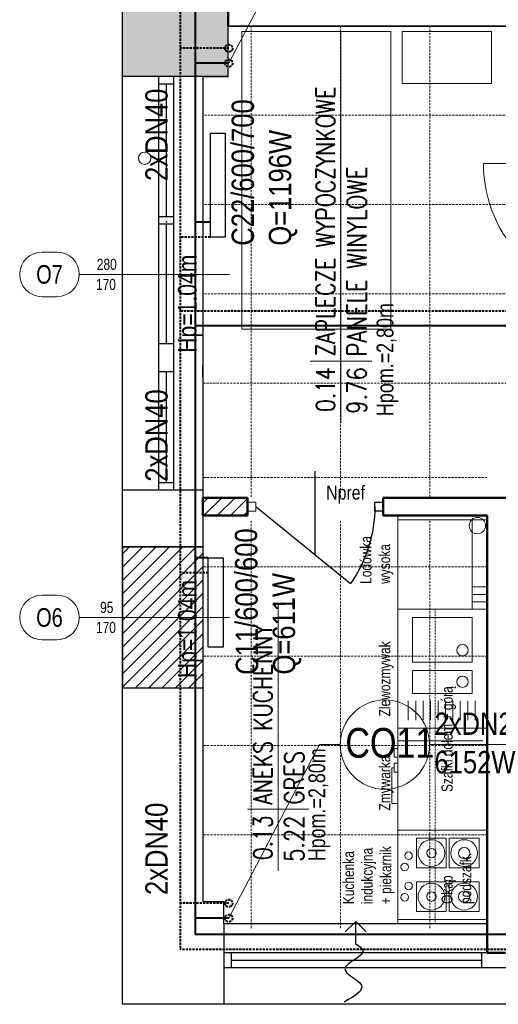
# Model space of a CAD drawing. Header units: millimetres. Extents: x -523 to 1404227, y -783705 to 1038705.
# Tile 77 of 256: x 353068 to 356283, y 118287 to 124905. Entities that reach past the tile are written whole.
import ezdxf
from ezdxf.enums import TextEntityAlignment as Align

# ---------------------------------------------------------------- set-up
doc = ezdxf.new("R2010")
doc.units = ezdxf.units.MM
for name, pattern in [('0.5_0.5', [1, 0.5, -0.5]), ('DASHED', [0.75, 0.5, -0.25]), ('DASHEDX2', [1.5, 1, -0.5])]:
    doc.linetypes.add(name, pattern=pattern)
for name, color, linetype, lineweight in [('BA_KS_ist.', 34, 'Continuous', 13), ('BA_met', 7, 'Continuous', 18), ('BA_sym', 7, 'Continuous', 18), ('BA_txc', 1, 'Continuous', 18), ('BA_txs', 2, 'Continuous', 18), ('mm_CO_opisy', 5, 'Continuous', 9), ('mm_CO_rury', 84, 'Continuous', 40), ('mm_grzejniki', 30, 'Continuous', 30), ('mm_Wentylacja', 5, 'Continuous', 50), ('PG_PRZERYWANE_ŚREDNIE', 1, 'DASHEDX2', 18), ('PG_WIDOKOWE_CIENKIE', 7, 'Continuous', 18), ('PG_WYPOSAŻENIE', 1, 'Continuous', 18), ('PG_ŚCIANY_DZIAŁOWE', 3, 'Continuous', 18), ('Przekrojowa', 60, 'Continuous', 18), ('Wyposażenie', 134, 'Continuous', 18), ('WYPOSAŻENIE GARAŻU', 253, 'Continuous', 5)]:
    doc.layers.add(name, color=color, linetype=linetype, lineweight=lineweight)
doc.styles.add('BIKTC', font='bikromsw.shx', dxfattribs={"width": 0.8})
doc.styles.add('BIKTS', font='bikromsw.shx', dxfattribs={"width": 0.85})
doc.styles.add('ROMANS', font='romans', dxfattribs={"width": 0.7})
doc.styles.get("Standard").update_dxf_attribs({"font": 'arial.ttf'})

# ---------------------------------------------------------------- blocks, each defined once
blk = doc.blocks.new('jamb')
blk.add_lwpolyline([(-0.5, -0.5), (-0.5, 0.5), (0.5, 0.5), (0.5, -0.5)], close=True)
blk = doc.blocks.new('A$C6b6b2cc1')
at = {"color": 5, "lineweight": 20}
for p, q in [((17.9, 91), (29.9, 91)), ((17.9, 0), (29.9, 0))]:
    blk.add_line(p, q, dxfattribs=at)
for p, q in [((20.9, 85.5), (20.9, 91)), ((20.9, 91), (26.9, 91)), ((26.9, 91), (26.9, 85.5)), ((26.9, 85.5), (20.9, 85.5))]:
    blk.add_line(p, q)
at = {"color": 0, "extrusion": (0, 0, -1)}
blk.add_line((23.9, 5.5), (75.47, 69.26), dxfattribs=at)
at = {"extrusion": (0, 0, -1)}
blk.add_line((56.49, 45.5), (0, 45.5), dxfattribs=at)
at = {"color": 0, "extrusion": (0, 0, -1)}
blk.add_arc((-23.9, -4.5), 90, 90, 124.95948, dxfattribs=at)
at = {"layer": 'WYPOSAŻENIE GARAŻU', "color": 240, "xscale": 5.5, "yscale": 5.999999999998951, "zscale": 5.5, "rotation": 90}
blk.add_blockref('jamb', (23.9, 2.75), dxfattribs=at)
blk = doc.blocks.new('dr1h901')
at = {"color": 0}
blk.add_line((-0.5, 0), (-0.5, 1), dxfattribs=at)
blk.add_line((0, 0.3622), (0, -0.2655))
blk.add_arc((-0.5, 0), 1, 0, 90, dxfattribs=at)
blk = doc.blocks.new('A$Cb1b4349b')
at = {"layer": 'WYPOSAŻENIE GARAŻU', "color": 240, "xscale": 5.5, "yscale": 5.999999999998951, "zscale": 5.5, "rotation": 90}
for p in [(23.9, 98.25), (23.9, 2.75)]:
    blk.add_blockref('jamb', p, dxfattribs=at)
at = {"layer": 'WYPOSAŻENIE GARAŻU', "color": 1, "xscale": -90, "yscale": 90, "zscale": -90, "rotation": 270}
blk.add_blockref('dr1h901', (23.9, 50.5), dxfattribs=at)
blk = doc.blocks.new('bikmet')
blk.add_line((0, 1.65), (0, -1.65))
at = {"style": 'ROMANS', "width": 0.8}
blk.add_attdef('NRPOM', text='', height=1, dxfattribs=at).set_placement((-0.333, 0.333), align=Align.RIGHT)
blk.add_attdef('NWAPOM', (0.25, 0.333), '', height=1, dxfattribs=at)
blk.add_attdef('RAREA', text='', height=1.042, dxfattribs=at).set_placement((-0.333, -0.333), align=Align.TOP_RIGHT)
blk.add_attdef('PODLOGA', text='', height=1.042, dxfattribs=at).set_placement((0.25, -0.333), align=Align.TOP_LEFT)
blk = doc.blocks.new('symdrz')
blk.add_lwpolyline([(-10, -30, -1), (-10, 30), (10, 30, -1), (10, -30)], format="xyb", close=True)
at = {"style": 'BIKTS', "width": 0.8}
blk.add_attdef('SZERDRZ', text='', height=25, dxfattribs=at).set_placement((77.1, 8.8), align=Align.CENTER)
blk.add_attdef('SYMDRZ', text='', height=25, dxfattribs=at).set_placement((0, 0), align=Align.MIDDLE)
blk.add_attdef('WYSDRZ', text='', height=25, dxfattribs=at).set_placement((77.1, -9.5), align=Align.TOP_CENTER)
blk = doc.blocks.new('podciecie')
at = {"layer": 'mm_Wentylacja', "color": 142, "lineweight": 30}
for p, q in [((23288, -37575.5), (23288, -37590.5)), ((23288, -37590.5), (23280.93, -37583.43)), ((23288, -37590.5), (23295.07, -37583.43))]:
    blk.add_line(p, q, dxfattribs=at)
blk.add_spline([(23288, -37575.5), (23283.25, -37570.75), (23295.25, -37558.75), (23284.25, -37547.75), (23295.75, -37536.25)], degree=3, dxfattribs=at)
blk = doc.blocks.new('A$C6810ecfa')
at = {"layer": 'BA_KS_ist.', "color": 30, "linetype": 'Continuous', "lineweight": 20, "ltscale": 25}
blk.add_circle((-2195.59, 249.73), 5.5, dxfattribs=at)

msp = doc.modelspace()

# ---------------------------------------------------------------- hatches: boundary and pattern name
at = {"layer": 'PG_WIDOKOWE_CIENKIE', "lineweight": 18}
h = msp.add_hatch(dxfattribs=at)
h.set_pattern_fill('LINE', scale=20, angle=45)
h.set_pattern_definition([(45, (-153114.787, 465660.68), (-44.9012806, 44.9012806), [])])
h.paths.add_polyline_path([(354598.69, 121692.39), (354298.69, 121692.39), (354298.69, 121572.39), (354598.69, 121572.39)])
h = msp.add_hatch(dxfattribs=at)
h.set_pattern_fill('LINE', scale=20, angle=45)
h.set_pattern_definition([(45, (-152930.63, 394561.894), (-44.9012806, 44.9012806), [])])
h.paths.add_polyline_path([(353758.69, 121362.39), (354298.69, 121362.39), (354298.69, 120412.39), (353758.69, 120412.39)])
at = {"layer": 'PG_ŚCIANY_DZIAŁOWE'}
h = msp.add_hatch(color=252, dxfattribs=at)
h.dxf.hatch_style = 1
h.paths.add_polyline_path([(354468.69, 124987.39), (353758.69, 124987.39), (353758.69, 124522.39), (354298.69, 124522.39), (354468.69, 124522.39)])

# ---------------------------------------------------------------- linework, layer by layer
for p, q in [((353758.69, 121362.39), (353758.69, 142987.39)), ((354468.69, 124522.39), (354468.69, 124987.39)), ((354468.69, 124862.39), (359763.69, 124862.39)), ((354298.69, 124522.39), (353758.69, 124522.39)), ((354003.69, 121742.39), (354003.69, 124522.39)), ((354103.69, 124522.39), (354003.69, 124522.39)), ((354103.69, 121742.39), (354103.69, 124522.39)), ((354468.69, 124522.39), (354298.69, 124522.39)), ((354298.69, 124522.39), (354298.69, 121362.39)), ((354298.69, 124522.39), (354468.69, 124522.39)), ((354103.69, 124472.39), (354003.69, 124472.39)), ((354053.69, 123579.89), (354053.69, 124472.39)), ((354103.69, 123579.89), (354003.69, 123579.89)), ((354103.69, 123529.89), (354003.69, 123529.89)), ((354053.69, 122727.39), (354053.69, 123529.89)), ((354103.69, 122727.39), (354003.69, 122727.39)), ((354298.69, 122502.39), (354298.69, 122582.39)), ((354103.69, 122537.39), (354003.69, 122537.39)), ((354053.69, 121792.39), (354053.69, 122537.39)), ((354103.69, 121792.39), (354003.69, 121792.39)), ((354298.69, 121742.39), (353758.69, 121742.39)), ((354298.69, 121742.39), (354298.69, 121692.39)), ((354298.69, 121362.39), (353758.69, 121362.39)), ((353758.69, 121362.39), (353758.69, 120412.39)), ((354298.69, 121362.39), (354298.69, 120412.39)), ((353758.69, 118287.39), (353758.69, 120412.39)), ((354298.69, 120412.39), (353758.69, 120412.39)), ((354298.69, 120412.39), (354298.69, 118977.39)), ((354298.69, 118977.39), (354438.69, 118977.39)), ((354438.69, 118827.39), (354438.69, 118977.39)), ((356208.69, 118827.39), (354438.69, 118827.39)), ((354438.69, 118827.39), (354438.69, 118287.39)), ((354438.69, 118632.39), (354438.69, 118532.39)), ((359993.69, 118632.39), (354438.69, 118632.39)), ((354488.69, 118632.39), (354488.69, 118532.39)), ((356173.69, 118532.39), (356173.69, 118632.39)), ((359993.69, 118532.39), (354438.69, 118532.39)), ((356173.69, 118582.39), (354488.69, 118582.39)), ((368368.69, 118287.39), (353758.69, 118287.39))]:
    msp.add_line(p, q)
for points in [[(354468.69, 124982.39), (359763.69, 124982.39), (359763.69, 124862.39), (354468.69, 124862.39)], [(353758.69, 121362.39), (354298.69, 121362.39), (354298.69, 120412.39), (353758.69, 120412.39)]]:
    msp.add_lwpolyline(points, close=True)
at = {"lineweight": 20}
msp.add_circle((353907.49, 123973.69), 41.68, dxfattribs=at)
for p in [(354053.69, 123545.72), (354053.69, 123545.72), (354053.69, 123545.72), (354053.69, 123545.72), (354053.69, 122744.06), (354053.69, 122744.06), (354053.69, 122744.06), (354053.69, 122744.06)]:
    msp.add_point(p)
at = {"layer": 'BA_met', "color": 18}
for p, q in [((355226.42, 122196.29), (355226.42, 124820.43)), ((354805.25, 119184.2), (354805.25, 120985.6))]:
    msp.add_line(p, q, dxfattribs=at)
at = {"layer": 'BA_sym', "color": 18}
for p, q in [((354478.28, 123193.22), (353468.02, 123193.22)), ((354478.28, 120887.39), (353468.02, 120887.39))]:
    msp.add_line(p, q, dxfattribs=at)
at = {"layer": 'mm_CO_opisy'}
for p, q in [((355082.47, 125778.9), (354472.33, 124612.7)), ((355082.47, 120032.72), (354472.33, 118866.52)), ((355221.5, 120032.72), (355082.47, 120032.72)), ((355821.5, 120032.72), (356521.5, 120032.72))]:
    msp.add_line(p, q, dxfattribs=at)
msp.add_circle((355521.5, 120032.72), 300, dxfattribs=at)
at = {"layer": 'mm_CO_rury', "linetype": 'DASHED', "ltscale": 30}
for p, q in [((354145.79, 142822.76), (354145.79, 118655.72)), ((354472.33, 124712.7), (354145.79, 124712.7)), ((354348.69, 123443.22), (354145.79, 123443.22)), ((358303.69, 122946.77), (354145.79, 122946.77)), ((354335.14, 121187.39), (354145.79, 121187.39)), ((354472.33, 118966.52), (354145.79, 118966.52)), ((366483.07, 118655.72), (354145.79, 118655.72))]:
    msp.add_line(p, q, dxfattribs=at)
at = {"layer": 'mm_CO_rury'}
for p, q in [((354245.79, 142722.76), (354245.79, 118755.72)), ((354472.33, 124612.7), (354245.79, 124612.7)), ((354348.69, 123543.22), (354245.79, 123543.22)), ((358803.69, 122846.77), (354245.79, 122846.77)), ((354335.14, 121287.39), (354245.79, 121287.39)), ((354472.33, 118866.52), (354245.79, 118866.52)), ((366583.07, 118755.72), (354245.79, 118755.72))]:
    msp.add_line(p, q, dxfattribs=at)
at = {"layer": 'mm_CO_rury', "linetype": 'DASHED', "ltscale": 30}
for centre in [(354472.33, 124712.7), (354472.33, 124612.7), (354472.33, 118966.52), (354472.33, 118866.52)]:
    msp.add_circle(centre, 25, dxfattribs=at)
at = {"layer": 'mm_grzejniki', "lineweight": 30}
for points in [[(354348.69, 123443.22), (354348.69, 124143.22), (354448.69, 124143.22), (354448.69, 123443.22)], [(354335.14, 120687.39), (354335.14, 121287.39), (354435.14, 121287.39), (354435.14, 120687.39)]]:
    msp.add_lwpolyline(points, close=True, dxfattribs=at)
at = {"layer": 'PG_PRZERYWANE_ŚREDNIE', "color": 251, "lineweight": 15, "ltscale": 15}
for p, q in [((354623.69, 124862.39), (354623.69, 121692.39)), ((355223.69, 124862.39), (355223.69, 121692.39)), ((355823.69, 124862.39), (355823.69, 121692.39)), ((357023.69, 124262.39), (354298.69, 124262.39)), ((357023.69, 123662.39), (354298.69, 123662.39)), ((357023.69, 123062.39), (354298.69, 123062.39)), ((358028.69, 122462.39), (354298.69, 122462.39)), ((356208.69, 121827.39), (354298.69, 121827.39)), ((354623.69, 121537.39), (354623.69, 118792.39)), ((355223.69, 121537.39), (355223.69, 118792.39)), ((355823.69, 121537.39), (355823.69, 118792.39)), ((356208.69, 121227.39), (354298.69, 121227.39)), ((356208.69, 120627.39), (354298.69, 120627.39)), ((356208.69, 120027.39), (354298.69, 120027.39)), ((356208.69, 119427.39), (354298.69, 119427.39))]:
    msp.add_line(p, q, dxfattribs=at)
at = {"layer": 'PG_WIDOKOWE_CIENKIE', "color": 18, "lineweight": 50}
for p, q in [((354468.69, 124982.39), (354468.69, 124862.39)), ((354298.69, 121692.39), (354598.69, 121692.39)), ((354298.69, 121692.39), (354298.69, 121572.39)), ((354598.69, 121572.39), (354598.69, 121692.39)), ((355508.69, 121692.39), (356408.69, 121692.39)), ((355508.69, 121572.39), (355508.69, 121692.39)), ((354298.69, 121572.39), (354598.69, 121572.39)), ((355508.69, 121572.39), (356208.69, 121572.39)), ((356208.69, 118632.39), (356208.69, 121572.39)), ((356208.69, 118632.39), (356328.69, 118632.39))]:
    msp.add_line(p, q, dxfattribs=at)
at = {"layer": 'PG_WYPOSAŻENIE', "color": 251}
for p, q in [((355637.7, 124825.03), (356237.7, 124825.03)), ((355637.7, 124475.03), (355637.7, 124825.03)), ((356237.7, 124825.03), (356237.7, 124475.03)), ((356237.7, 124475.03), (355637.7, 124475.03)), ((355608.69, 118827.39), (355608.69, 121572.39)), ((355608.69, 120942.39), (355608.69, 121542.39)), ((355608.69, 121542.39), (356208.69, 121542.39)), ((355608.69, 121542.39), (355608.69, 120942.39)), ((356108.69, 120942.39), (356108.69, 121542.39)), ((356208.69, 121092.39), (356108.69, 121092.39)), ((356208.69, 121042.39), (356108.69, 121042.39)), ((356208.69, 120992.39), (356108.69, 120992.39)), ((356208.69, 120942.39), (355608.69, 120942.39)), ((355707.33, 120886.85), (355707.33, 120586.85)), ((356107.33, 120886.85), (355707.33, 120886.85)), ((356107.33, 120586.85), (356107.33, 120886.85)), ((355707.33, 120586.85), (356107.33, 120586.85)), ((355707.33, 120531.32), (355707.33, 120375.18)), ((356107.33, 120531.32), (355707.33, 120531.32)), ((356107.33, 120375.18), (356107.33, 120531.32)), ((355707.33, 120375.18), (356107.33, 120375.18)), ((355678.12, 120327.79), (355678.12, 120196.16)), ((355728.12, 120327.79), (355728.12, 120196.16)), ((355778.12, 120327.79), (355778.12, 120196.16)), ((355828.12, 120327.79), (355828.12, 120196.16)), ((355878.12, 120327.79), (355878.12, 120196.16)), ((355928.12, 120327.79), (355928.12, 120196.16)), ((355978.12, 120327.79), (355978.12, 120196.16)), ((356028.12, 120327.79), (356028.12, 120196.16)), ((356078.12, 120327.79), (356078.12, 120196.16)), ((356128.12, 120327.79), (356128.12, 120196.16)), ((356208.69, 120142.39), (355608.69, 120142.39)), ((355608.69, 120057.39), (355608.69, 119457.39)), ((356178.69, 120057.38), (355608.69, 120057.38)), ((355583.69, 120007.39), (355608.69, 120007.39)), ((355583.69, 120007.39), (355583.69, 119947.39)), ((355583.69, 119947.39), (355608.69, 119947.39)), ((355583.69, 119907.39), (355608.69, 119907.39)), ((355583.69, 119907.39), (355583.69, 119847.39)), ((355583.69, 119847.39), (355608.69, 119847.39)), ((356208.69, 119457.39), (355608.69, 119457.39)), ((356208.69, 119457.39), (355608.69, 119457.39)), ((355734.07, 119203.64), (355734.07, 119403.64)), ((355734.07, 119403.64), (355934.07, 119403.64)), ((355934.07, 119403.64), (355934.07, 119203.64)), ((355954.07, 119203.64), (355954.07, 119403.64)), ((355954.07, 119403.64), (356154.07, 119403.64)), ((356154.07, 119403.64), (356154.07, 119203.64)), ((355934.07, 119203.64), (355734.07, 119203.64)), ((356154.07, 119203.64), (355954.07, 119203.64)), ((355934.07, 119111.14), (355734.07, 119111.14)), ((355734.07, 119111.14), (355734.07, 118911.14)), ((355934.07, 118911.14), (355934.07, 119111.14)), ((356154.07, 119111.14), (355954.07, 119111.14)), ((355954.07, 119111.14), (355954.07, 118911.14)), ((356154.07, 118911.14), (356154.07, 119111.14)), ((356208.69, 118857.39), (355608.69, 118857.39)), ((356208.69, 118857.39), (355608.69, 118857.39)), ((355734.07, 118911.14), (355934.07, 118911.14)), ((355954.07, 118911.14), (356154.07, 118911.14))]:
    msp.add_line(p, q, dxfattribs=at)
at = {"layer": 'PG_WYPOSAŻENIE', "color": 251, "linetype": '0.5_0.5', "ltscale": 10}
msp.add_line((355858.69, 120942.39), (355858.69, 118827.39), dxfattribs=at)
at = {"layer": 'PG_WYPOSAŻENIE', "color": 251}
msp.add_lwpolyline([(355560.75, 122825.03), (354560.75, 122825.03), (354560.75, 124825.03), (355560.75, 124825.03)], close=True, dxfattribs=at)
msp.add_lwpolyline([(355608.69, 119637.39), (355568.69, 119637.39), (355568.69, 119877.39), (355583.69, 119877.39)], dxfattribs=at)
for centre, radius in [((356042.51, 120667.11), 38.32), ((356042.51, 120455.45), 38.32), ((355834.07, 119303.64), 31.75), ((356054.07, 119303.64), 38.1), ((355680.14, 119286.25), 25.4), ((355654.74, 119210.05), 25.4), ((355680.14, 119083.05), 25.4), ((356054.07, 119011.14), 38.1), ((355654.74, 119006.85), 25.4), ((355834.07, 119011.14), 31.75)]:
    msp.add_circle(centre, radius, dxfattribs=at)
for centre, start, end in [((355834.07, 119303.64), 90, 270), ((355834.07, 119303.64), 270, 90), ((356054.07, 119303.64), 90, 270), ((356054.07, 119303.64), 270, 90), ((355834.07, 119011.14), 90, 270), ((355834.07, 119011.14), 270, 90), ((356054.07, 119011.14), 90, 270), ((356054.07, 119011.14), 270, 90)]:
    msp.add_arc(centre, 90, start, end, dxfattribs=at)
at = {"layer": 'Wyposażenie', "color": 7, "lineweight": 0}
msp.add_line((356208.69, 120942.39), (356208.69, 121542.39), dxfattribs=at)

# ---------------------------------------------------------------- block references
at = {"color": 5, "lineweight": 20, "xscale": 10, "yscale": 10, "zscale": 10}
for name, p, rotation in [('A$Cb1b4349b', (357322.65, 123992.39), 180), ('A$C6b6b2cc1', (354598.69, 121871.35), 270)]:
    msp.add_blockref(name, p, dxfattribs=dict(at, rotation=rotation))
at = {"layer": 'BA_met', "color": 18, "xscale": 125, "yscale": 125, "zscale": 125, "rotation": 90}
for p, values in [((355226.42, 122610.48), {'NRPOM': '0.14', 'NWAPOM': 'ZAPLECZE WYPOCZYNKOWE', 'RAREA': '9.76', 'PODLOGA': 'PANELE WINYLOWE'}), ((354805.25, 119598.39), {'NRPOM': '0.13', 'NWAPOM': 'ANEKS KUCHENNY', 'RAREA': '5.22', 'PODLOGA': 'GRES'})]:
    msp.add_blockref('bikmet', p, dxfattribs=at).add_auto_attribs(values)
at = {"layer": 'BA_sym', "color": 18}
ref = msp.add_blockref('symdrz', (353268.02, 123193.22), dxfattribs=dict(at, xscale=5.000000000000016, yscale=5.000000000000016, zscale=5.000000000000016, rotation=180.0000047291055))
ref.add_attrib('Symdrz', 'O7', dxfattribs={"height": 125, "rotation": 0.000005, "style": 'BIKTS', "width": 0.8}).set_placement((353268.02, 123193.22), align=Align.MIDDLE_CENTER)
ref.add_attrib('Szerdrz', '170', dxfattribs={"layer": 'BA_txc', "height": 75, "rotation": 0.000005, "style": 'BIKTS', "width": 0.8}).set_placement((353647.29, 123125.72), align=Align.MIDDLE_CENTER)
ref.add_attrib('Wysdrz', '280', dxfattribs={"layer": 'BA_txc', "height": 75, "rotation": 0.000005, "style": 'BIKTS', "width": 0.8}).set_placement((353652.95, 123260.72), align=Align.MIDDLE_CENTER)
ref = msp.add_blockref('symdrz', (353268.02, 120887.39), dxfattribs=dict(at, xscale=5.000000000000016, yscale=5.000000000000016, zscale=5.000000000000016, rotation=180.0000047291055))
ref.add_attrib('Symdrz', 'O6', dxfattribs={"height": 125, "rotation": 0.000005, "style": 'BIKTS', "width": 0.8}).set_placement((353268.02, 120887.39), align=Align.MIDDLE_CENTER)
ref.add_attrib('Szerdrz', '170', dxfattribs={"layer": 'BA_txc', "height": 75, "rotation": 0.000005, "style": 'BIKTS', "width": 0.8}).set_placement((353647.29, 120819.89), align=Align.MIDDLE_CENTER)
ref.add_attrib('Wysdrz', '95', dxfattribs={"layer": 'BA_txc', "height": 75, "rotation": 0.000005, "style": 'BIKTS', "width": 0.8}).set_placement((353652.95, 120954.89), align=Align.MIDDLE_CENTER)
at = {"layer": 'mm_Wentylacja', "color": 2, "lineweight": 30, "xscale": 10, "yscale": 10, "zscale": 10, "rotation": 180}
msp.add_blockref('podciecie', (588205.72, -257060.36), dxfattribs=at)
at = {"layer": 'Przekrojowa', "xscale": 10, "yscale": 10, "zscale": 10}
msp.add_blockref('A$C6810ecfa', (378098.69, 119007.39), dxfattribs=at)

# ---------------------------------------------------------------- texts
at = {"layer": 'BA_txs', "color": 18, "style": 'BIKTS', "width": 0.85}
for p in [(354256.29, 122666.18), (354256.29, 120479.92)]:
    msp.add_text('Hp=1.04m', height=125, rotation=90, dxfattribs=at).set_placement(p)
at = {"layer": 'BA_txs', "color": 7, "insert": (355127.03, 121773.39), "char_height": 93.75, "width": 7937.5264, "attachment_point": 1, "style": 'BIKTS'}
msp.add_mtext('Npref', dxfattribs=at)
at = {"layer": 'mm_CO_opisy', "char_height": 150, "attachment_point": 1}
for s, width, gutter_width, heights, insert, rotation in [('{\\fArial Narrow|b0|i0|c238|p34;2xDN40}', 396.329, 10, [210.66], (353911.67, 123821.13), 90), ('\\fArial Narrow|b0|i0|c238|p34;C22/600/700\\PQ=1196W\\P', 1362.1826, 0, [731.29], (354491.81, 123385.81), 90), ('{\\fArial Narrow|b0|i0|c238|p34;2xDN40}', 396.329, 10, [210.66], (353911.67, 121800.09), 90), ('{\\fArial Narrow|b0|i0|c238|p34;C11/600/600\\PQ=611W}', 1362.1826, 0, [731.29], (354520.02, 120501.53), 90.404641), ('{\\fArial Narrow|b0|i0|c238|p34;2xDN40}', 396.329, 10, [210.66], (353911.67, 119021.78), 90)]:
    msp.add_mtext_dynamic_manual_height_columns(s, width=width, gutter_width=gutter_width, heights=heights, dxfattribs=dict(at, insert=insert, rotation=rotation))
at = {"layer": 'mm_CO_opisy', "attachment_point": 1}
for s, width, heights, insert, char_height in [('{\\fArial Narrow|b0|i0|c238|p34;2xDN20}', 396.329, [210.66], (355854.37, 120248.4), 150), ('{\\fArial Narrow|b0|i0|c238|p34;CO11}', 321.1213, [0], (355255.75, 120144.45), 200), ('{\\fArial Narrow|b0|i0|c238|p34;6152W}', 396.329, [210.66], (355854.37, 119989.6), 150)]:
    msp.add_mtext_dynamic_manual_height_columns(s, width=width, gutter_width=10, heights=heights, dxfattribs=dict(at, insert=insert, char_height=char_height))
at = {"layer": 'PG_WYPOSAŻENIE', "color": 18, "attachment_point": 1, "rotation": 90, "style": 'BIKTC'}
for s, width, gutter_width, insert, char_height in [('Hpom.=2,80m', 9760.1929, 750, (355466.14, 122240.9), 112.5), ('Lodówka\\Pwysoka', 6506.7953, 500, (355356.3, 121113.35), 75), ('Zlewozmywak', 6506.7953, 500, (355482.72, 120222.88), 75), ('Szafki dołem + górą', 6506.7953, 500, (355901.71, 119713.84), 75), ('Hpom.=2,80m', 9760.1929, 750, (355007.86, 119248.59), 112.5), ('Zmywarka', 6506.7953, 500, (355482.72, 119589.57), 75), ('Kuchenka\\Pindukcyjna\\P+ piekarnik', 6506.7953, 500, (355239.37, 118960.05), 75), ('Okap\\Ppodszafk.', 6506.7953, 500, (355901.71, 118961.67), 75)]:
    msp.add_mtext_dynamic_manual_height_columns(s, width=width, gutter_width=gutter_width, heights=[0], dxfattribs=dict(at, insert=insert, char_height=char_height))

doc.saveas('drawing.dxf')
